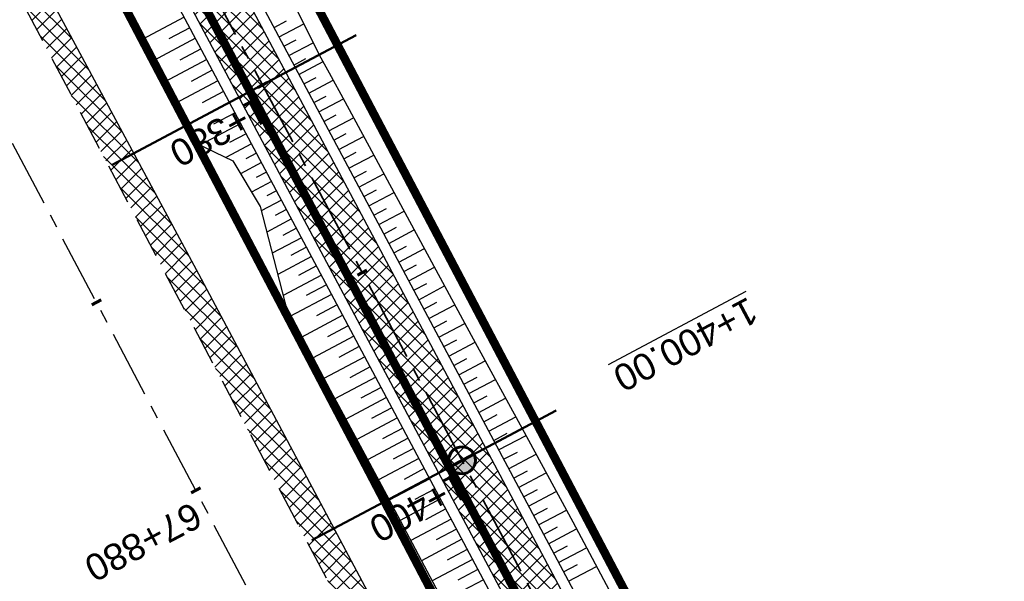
# Model space of a CAD drawing. Header units: metres. Extents: x 7529682 to 7533711, y 5721195 to 5727842.
# Tile 158 of 232: x 7530351 to 7530397, y 5726555 to 5726582. Entities that reach past the tile are written whole.
import ezdxf

# ---------------------------------------------------------------- set-up
doc = ezdxf.new("R2010")
doc.units = ezdxf.units.M
for name, pattern in [('817-dzialki-09-05-04$0$HIDDEN', [0.375, 0.25, -0.125]), ('ACAD_ISO05W100', [33, 24, -3, 0, -3, 0, -3]), ('CENTER', [50.800000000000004, 31.75, -6.35, 6.35, -6.35]), ('CENTER2', [28.575000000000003, 19.05, -3.175, 3.175, -3.175]), ('HIDDEN', [9.524999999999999, 6.35, -3.175])]:
    doc.linetypes.add(name, pattern=pattern)
for name, color, linetype in [('C-DROGI-SYTUACJA', 7, 'Continuous'), ('C-DROGI-SYTUACJA-ETYKIETY', 7, 'Continuous'), ('D-hatch-pobocza', 131, 'Continuous'), ('D-pobocza', 60, 'Continuous'), ('D-rowy', 160, 'Continuous'), ('D-skarpa', 2, 'Continuous'), ('D-skarpa-kreskowanie', 2, 'Continuous')]:
    doc.layers.add(name, color=color, linetype=linetype)
for name, color, linetype, lineweight, true_color in [('D-hatch-ciag-pieszo-rowerowy', 7, 'Continuous', 13, 0xff9f80), ('D-LR-etap-III', 7, '817-dzialki-09-05-04$0$HIDDEN', 50, 0x00008f), ('D-przekroje-pop', 7, 'Continuous', 50, 0x000099)]:
    doc.layers.add(name, color=color, linetype=linetype, lineweight=lineweight, true_color=true_color)
for name, color, linetype, lineweight in [('D-krawędzie', 3, 'Continuous', 30), ('D-obrzeża', 2, 'Continuous', 30), ('D-oś', 10, 'CENTER', 30), ('D-pas-drogowy', 7, 'ACAD_ISO05W100', 50)]:
    doc.layers.add(name, color=color, linetype=linetype, lineweight=lineweight)
doc.layers.add('poprzeczki', color=7, linetype='Continuous', true_color=0x0000c7)
doc.styles.get("Standard").update_dxf_attribs({"font": 'arial.ttf'})
pattern_1 = [(45, (0, 0), (-0.3367596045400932, 0.3367596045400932), []), (135, (0, 0), (-0.3367596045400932, -0.3367596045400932), [])]

# ---------------------------------------------------------------- blocks, each defined once
blk = doc.blocks.new('AeccTickLine')
at = {"color": 0, "linetype": 'ByBlock', "lineweight": -2}
blk.add_line((0, 1), (-3.673819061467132e-16, -1), dxfattribs=at)
blk = doc.blocks.new('kilometraz')
at = {"linetype": 'ByBlock', "lineweight": -2}
blk.add_hatch(color=0, dxfattribs=at).paths.add_polyline_path([(0, -0.28125, 0.4142135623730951), (0.28125, 0, 0.4142135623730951), (0, 0.28125)])
at = {"color": 0, "linetype": 'ByBlock', "lineweight": -2}
blk.add_line((0, 0.28125), (0, -0.28125), dxfattribs=at)
blk.add_circle((0, 0), 0.28125, dxfattribs=at)

msp = doc.modelspace()

# ---------------------------------------------------------------- hatches: boundary and pattern name
at = {"layer": 'D-hatch-ciag-pieszo-rowerowy'}
h = msp.add_hatch(dxfattribs=at)
h.set_pattern_fill('ANSI37', color=256, scale=0.15, style=0)
h.set_pattern_definition(pattern_1)
h.paths.add_polyline_path([(7530324.387465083, 5726654.066463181), (7530322.19252067, 5726652.869150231), (7530338.815124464, 5726621.305808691), (7530355.736108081, 5726588.900602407), (7530368.841113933, 5726564.244410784), (7530371.745634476, 5726564.106445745), (7530357.947949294, 5726590.065867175), (7530341.029165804, 5726622.466860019)])
h = msp.add_hatch(dxfattribs=at)
h.set_pattern_fill('ANSI37', color=256, scale=0.15, style=0)
h.set_pattern_definition(pattern_1)
h.paths.add_polyline_path([(7530404.056743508, 5726502.584455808), (7530380.911493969, 5726546.861494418), (7530371.745634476, 5726564.106445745), (7530368.841113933, 5726564.244410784), (7530378.699914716, 5726545.695736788), (7530401.841956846, 5726501.424833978), (7530423.333197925, 5726460.444407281), (7530443.712049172, 5726421.564754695), (7530466.680633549, 5726377.574401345), (7530482.336740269, 5726347.963133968), (7530485.291037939, 5726347.724119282), (7530468.89375299, 5726378.737218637), (7530445.927238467, 5726422.723607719), (7530425.5474649, 5726461.605019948)])
at = {"layer": 'D-hatch-pobocza'}
h = msp.add_hatch(dxfattribs=at)
h.set_pattern_fill('ANSI37', color=256, scale=0.15, style=0)
h.set_pattern_definition(pattern_1)
h.paths.add_polyline_path([(7530484.05, 5726334.34), (7530471.92, 5726357.11), (7530458.95, 5726381.07), (7530447.57, 5726403.23), (7530435.55, 5726425.46), (7530424.34, 5726446.96), (7530408.219999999, 5726477.68), (7530396.719999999, 5726499.26), (7530381.74, 5726527.87), (7530371.44, 5726547.5), (7530359.58, 5726569.81), (7530349.42, 5726588.72), (7530332.29, 5726621.37), (7530323.719999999, 5726638.05), (7530306.54, 5726670.82), (7530298.559999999, 5726686.33), (7530287.259999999, 5726707.54), (7530284.291048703, 5726713.261271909), (7530282.669641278, 5726712.403913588), (7530284.501430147, 5726708.939695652), (7530291.375516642, 5726695.939652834), (7530296.045865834, 5726687.107244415), (7530304.46414878, 5726671.186868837), (7530316.603827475, 5726648.181421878), (7530333.058434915, 5726617.014067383), (7530350.00379698, 5726585.00616126), (7530367.257623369, 5726552.315762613), (7530385.762825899, 5726517.234589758), (7530404.054360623, 5726482.546167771), (7530421.086512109, 5726450.182125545), (7530442.441939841, 5726409.661369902), (7530463.421308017, 5726369.849931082), (7530489.269347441, 5726320.82820421), (7530506.411845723, 5726288.291398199), (7530524.314558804, 5726254.7836642), (7530540.549094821, 5726224.891183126), (7530548.272673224, 5726210.668598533), (7530551.69684983, 5726207.034942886), (7530543.21, 5726222.9), (7530538.34, 5726232.11), (7530533.7, 5726240.35), (7530511.95, 5726280.97), (7530499.24, 5726305.31)])

# ---------------------------------------------------------------- linework, layer by layer
at = {"layer": 'C-DROGI-SYTUACJA', "color": 10, "linetype": 'CENTER2', "lineweight": 35, "ltscale": 0.2}
msp.add_lwpolyline([(7530322.483990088, 5726654.998261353), (7530339.922145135, 5726621.886334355), (7530356.842028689, 5726589.483234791), (7530379.805704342, 5726546.278615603), (7530402.949350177, 5726502.004644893), (7530424.440206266, 5726461.024952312), (7530444.81964382, 5726422.144181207), (7530467.787193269, 5726378.155809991)], dxfattribs=at)
at = {"layer": 'D-krawędzie', "linetype": 'HIDDEN', "ltscale": 0.3}
msp.add_lwpolyline([(7530304.46414878, 5726671.186868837), (7530316.603827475, 5726648.181421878), (7530333.058434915, 5726617.014067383), (7530350.00379698, 5726585.00616126), (7530367.257623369, 5726552.315762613), (7530385.762825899, 5726517.234589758), (7530404.054360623, 5726482.546167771), (7530421.086512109, 5726450.182125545), (7530442.441939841, 5726409.661369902), (7530463.421308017, 5726369.849931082), (7530489.269347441, 5726320.82820421), (7530506.411845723, 5726288.291398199), (7530524.314558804, 5726254.7836642), (7530540.549094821, 5726224.891183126), (7530548.24, 5726210.73)], dxfattribs=at)
at = {"layer": 'D-LR-etap-III', "ltscale": 10, "flags": 128}
msp.add_lwpolyline([(7531750.474471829, 5723895.103125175, 0.4, 0.4, 0), (7531750.505, 5723895.13, 0.4, 0.4, 0), (7531682.71, 5724022.92, 0.4, 0.4, 0), (7531619.177023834, 5724147.203692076, 0.4, 0.4, 0), (7531592.308960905, 5724198.48863389, 0.4, 0.4, 0), (7531553.263875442, 5724272.918564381, 0.4, 0.4, 0), (7531504.019999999, 5724366.79, 0.4, 0.4, 0), (7531482.09, 5724407.62, 0.4, 0.4, 0), (7531412.350402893, 5724541.182759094, 0.4, 0.4, 0), (7531388.463669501, 5724586.929768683, 0.4, 0.4, 0), (7531345.12, 5724669.94, 0.4, 0.4, 0), (7531127.66, 5725081.67, 0.4, 0.4, 0), (7531059.253139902, 5725211.040795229, 0.4, 0.4, 0), (7531008.007244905, 5725307.953830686, 0.4, 0.4, 0), (7530964.181635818, 5725390.835555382, 0.4, 0.4, 0), (7530914.557354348, 5725484.683561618, 0.4, 0.4, 0), (7530865.243241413, 5725577.493975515, 0.4, 0.4, 0), (7530840.085257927, 5725624.058651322, 0.4, 0.4, 0), (7530802.559525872, 5725694.924584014, 0.4, 0.4, 0), (7530755.54, 5725787.51, 0.4, 0.4, 0), (7530708.717810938, 5725876.303221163, 0.4, 0.4, 0), (7530695.12, 5725902.09, 0.4, 0.4, 0), (7530642.91397006, 5726001.07839487, 0.4, 0.4, 0), (7530634.934723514, 5726016.146615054, 0.4, 0.4, 0), (7530610.820000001, 5726061.929999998, 0.4, 0.4, 0), (7530610.820000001, 5726061.929999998, 0.4, 0.4, 0), (7530607.21, 5726063.51, 0.4, 0.4, 0), (7530597.42, 5726080.68, 0.4, 0.4, 0), (7530591.16, 5726088.44, 0.4, 0.4, 0), (7530581.28, 5726107.21, 0.4, 0.4, 0), (7530571.29, 5726130.56, 0.4, 0.4, 0), (7530549.554994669, 5726171.527317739, 0.4, 0.4, 0), (7530531.014309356, 5726206.473807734, 0.4, 0.4, 0), (7530516.461208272, 5726236.016618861, 0.4, 0.4, 0), (7530500.798929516, 5726266.141265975, 0.4, 0.4, 0), (7530491.349999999, 5726283.94, 0.4, 0.4, 0), (7530482.4, 5726303.41, 0.4, 0.4, 0), (7530482.4, 5726303.41, 0.4, 0.4, 0), (7530450.41, 5726357.28, 0.4, 0.4, 0), (7530397.759396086, 5726458.499907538, 0.4, 0.4, 0), (7530334.707815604, 5726583.664702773, 0.4, 0.4, 0), (7530303.939274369, 5726645.167943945, 0.4, 0.4, 0), (7530300.509779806, 5726651.777515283, 0.4, 0.4, 0), (7530289.213532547, 5726671.966724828, 0.4, 0.4, 0), (7530281.54, 5726685.57, 0.4, 0.4, 0), (7530261.37085633, 5726724.163374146, 0.4, 0.4, 0), (7530254.03, 5726738.21, 0.4, 0.4, 0), (7530197.219999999, 5726845.06, 0.4, 0.4, 0), (7530194.71, 5726849.15, 0.4, 0.4, 0), (7530195.92, 5726850.75, 0.4, 0.4, 0), (7530170.546669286, 5726892.961489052, 0.4, 0.4, 0), (7530143.174718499, 5726945.065838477, 0.4, 0.4, 0), (7530105.059999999, 5727018.32, 0.4, 0.4, 0), (7530100.059999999, 5727027.16, 0.4, 0.4, 0), (7530062.318670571, 5727099.625398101, 0.4, 0.4, 0), (7530015.378537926, 5727189.420463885, 0.4, 0.4, 0), (7529983.207960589, 5727250.206596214, 0.4, 0.4, 0), (7529953.284293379, 5727306.74720398, 0.4, 0.4, 0), (7529900.67053443, 5727406.15903814, 0.4, 0.4, 0), (7529890.630239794, 5727425.131178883, 0.4, 0.4, 0), (7529875.155383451, 5727454.426350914, 0.4, 0.4, 0), (7529857.560096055, 5727487.787346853, 0.4, 0.4, 0), (7529835.194401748, 5727530.19312405, 0.4, 0.4, 0), (7529811.740544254, 5727574.662079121, 0.4, 0.4, 0), (7529792.101859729, 5727611.922638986, 0.4, 0.4, 0), (7529768.066117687, 5727657.469613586, 0.4, 0.4, 0), (7529755.210566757, 5727682.131373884, 0.4, 0.4, 0), (7529753.309999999, 5727681.13, 0.4, 0.4, 0), (7529739.21, 5727707.77, 0.4, 0.4, 0), (7529735.394745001, 5727711.251990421, 0.4, 0.4, 0), (7529725.42, 5727730.2, 0.4, 0.4, 0), (7529723.55, 5727729.88, 0.4, 0.4, 0), (7529695.566668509, 5727782.932080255, 0.4, 0.4, 0), (7529717.67971874, 5727794.024357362, 0.4, 0.4, 0), (7529736.274870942, 5727758.647400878, 0.4, 0.4, 0), (7529736.274870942, 5727758.647400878, 0.4, 0.4, 0), (7529744.511003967, 5727750.406106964, 0.4, 0.4, 0), (7529744.511003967, 5727750.406106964, 0.4, 0.4, 0), (7529750.282568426, 5727738.549848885, 0.4, 0.4, 0), (7529777.108510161, 5727687.569424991, 0.4, 0.4, 0), (7529796.51537536, 5727651.329932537, 0.4, 0.4, 0), (7529814.937945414, 5727616.793170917, 0.4, 0.4, 0), (7529839.006722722, 5727572.303976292, 0.4, 0.4, 0), (7529860.617626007, 5727532.509108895, 0.4, 0.4, 0), (7529882.348967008, 5727491.504261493, 0.4, 0.4, 0), (7529904.865139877, 5727449.096370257, 0.4, 0.4, 0), (7529920.747384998, 5727418.884773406, 0.4, 0.4, 0), (7529946.676504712, 5727368.547487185, 0.4, 0.4, 0), (7529972.024701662, 5727320.573310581, 0.4, 0.4, 0), (7529987.740014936, 5727290.153392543, 0.4, 0.4, 0), (7529996.497385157, 5727273.661630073, 0.4, 0.4, 0), (7530017.541471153, 5727234.202689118, 0.4, 0.4, 0), (7530033.053657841, 5727204.864166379, 0.4, 0.4, 0), (7530051.622983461, 5727170.222745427, 0.4, 0.4, 0), (7530069.276612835, 5727137.015751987, 0.4, 0.4, 0), (7530089.385386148, 5727097.533639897, 0.4, 0.4, 0), (7530109.712512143, 5727060.746615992, 0.4, 0.4, 0), (7530136.769722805, 5727011.640131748, 0.4, 0.4, 0), (7530162.446686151, 5726962.743777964, 0.4, 0.4, 0), (7530187.674104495, 5726916.992101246, 0.4, 0.4, 0), (7530207.820739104, 5726879.335323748, 0.4, 0.4, 0), (7530230.625609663, 5726834.518686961, 0.4, 0.4, 0), (7530262.288093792, 5726776.61832811, 0.4, 0.4, 0), (7530277.509672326, 5726760.213143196, 0.4, 0.4, 0), (7530286.036865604, 5726744.106684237, 0.4, 0.4, 0), (7530288.097472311, 5726735.884066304, 0.4, 0.4, 0), (7530290.393870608, 5726725.046963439, 0.4, 0.4, 0), (7530296.17664807, 5726713.582980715, 0.4, 0.4, 0), (7530302.726195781, 5726701.18226779, 0.4, 0.4, 0), (7530325.685047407, 5726657.466383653, 0.4, 0.4, 0), (7530343.243978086, 5726623.648592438, 0.4, 0.4, 0), (7530360.229820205, 5726591.746871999, 0.4, 0.4, 0), (7530383.20855044, 5726548.059469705, 0.4, 0.4, 0), (7530406.017875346, 5726503.605514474, 0.4, 0.4, 0), (7530427.464919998, 5726462.620289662, 0.4, 0.4, 0), (7530447.9278544, 5726424.388014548, 0.4, 0.4, 0), (7530471.126878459, 5726379.920667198, 0.4, 0.4, 0), (7530490.501003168, 5726343.033350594, 0.4, 0.4, 0), (7530509.499458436, 5726306.733076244, 0.4, 0.4, 0), (7530529.890269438, 5726267.244072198, 0.4, 0.4, 0), (7530543.852446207, 5726238.990319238, 0.4, 0.4, 0), (7530554.808897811, 5726218.943990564, 0.4, 0.4, 0), (7530559.027108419, 5726212.223286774, 0.4, 0.4, 0), (7530563.060988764, 5726206.409670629, 0.4, 0.4, 0), (7530566.93354971, 5726200.463543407, 0.4, 0.4, 0), (7530569.771022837, 5726194.901501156, 0.4, 0.4, 0), (7530571.47319415, 5726191.282350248, 0.4, 0.4, 0), (7530572.839142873, 5726188.024533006, 0.4, 0.4, 0), (7530575.295071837, 5726182.034664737, 0.4, 0.4, 0), (7530579.736851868, 5726173.306070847, 0.4, 0.4, 0), (7530583.3, 5726167.41, 0.4, 0.4, 0), (7530593.4, 5726163.33, 0.4, 0.4, 0), (7530598.618375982, 5726155.264489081, 0.4, 0.4, 0), (7530608.258304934, 5726140.497132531, 0.4, 0.4, 0), (7530603.269999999, 5726136.83, 0.4, 0.4, 0), (7530606.53, 5726131.84, 0.4, 0.4, 0), (7530604.239057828, 5726124.21679044, 0.4, 0.4, 0), (7530605.847136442, 5726121.630127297, 0.4, 0.4, 0), (7530608.971611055, 5726116.164124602, 0.4, 0.4, 0), (7530618.114293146, 5726097.791111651, 0.4, 0.4, 0), (7530651.213125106, 5726034.959524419, 0.4, 0.4, 0), (7530670.243741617, 5725998.61095082, 0.4, 0.4, 0), (7530698.075474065, 5725945.952624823, 0.4, 0.4, 0), (7530716.505955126, 5725911.3051464, 0.4, 0.4, 0), (7530735.223454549, 5725875.667401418, 0.4, 0.4, 0), (7530752.504235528, 5725842.154920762, 0.4, 0.4, 0), (7530778.310652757, 5725793.501254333, 0.4, 0.4, 0), (7530797.499961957, 5725756.381811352, 0.4, 0.4, 0), (7530812.518974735, 5725728.28874362, 0.4, 0.4, 0), (7530820.039295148, 5725713.160404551, 0.4, 0.4, 0), (7530822.422446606, 5725710.193574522, 0.4, 0.4, 0), (7530833.154893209, 5725688.800634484, 0.4, 0.4, 0), (7530849.629354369, 5725656.158601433, 0.4, 0.4, 0), (7530867.98290276, 5725621.963939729, 0.4, 0.4, 0), (7530872.629809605, 5725612.88760475, 0.4, 0.4, 0), (7530880.354488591, 5725597.594500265, 0.4, 0.4, 0), (7530883.839446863, 5725593.389159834, 0.4, 0.4, 0), (7530891.782113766, 5725587.763349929, 0.4, 0.4, 0), (7530895.038670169, 5725584.280746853, 0.4, 0.4, 0), (7530897.033644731, 5725580.941110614, 0.4, 0.4, 0), (7530900.951646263, 5725579.945856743, 0.4, 0.4, 0), (7530904.80970798, 5725571.977328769, 0.4, 0.4, 0), (7530903.682362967, 5725568.566434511, 0.4, 0.4, 0), (7530908.900614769, 5725558.844845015, 0.4, 0.4, 0), (7530910.252030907, 5725545.671606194, 0.4, 0.4, 0), (7530912.872986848, 5725538.645543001, 0.4, 0.4, 0), (7530945.278171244, 5725478.464284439, 0.4, 0.4, 0), (7530959.692318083, 5725450.24628822, 0.4, 0.4, 0), (7531002.82670893, 5725368.192370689, 0.4, 0.4, 0), (7531044.703532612, 5725290.314293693, 0.4, 0.4, 0), (7531064.098839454, 5725253.212562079, 0.4, 0.4, 0), (7531083.010253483, 5725216.677517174, 0.4, 0.4, 0), (7531113.013137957, 5725158.465613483, 0.4, 0.4, 0), (7531137.364304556, 5725113.07076138, 0.4, 0.4, 0), (7531150.830830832, 5725086.711759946, 0.4, 0.4, 0), (7531159.745663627, 5725076.640848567, 0.4, 0.4, 0), (7531166.309999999, 5725074.58, 0.4, 0.4, 0), (7531172.29, 5725062.58, 0.4, 0.4, 0), (7531170.589828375, 5725055.605912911, 0.4, 0.4, 0), (7531173.732823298, 5725044.080706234, 0.4, 0.4, 0), (7531215.342008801, 5724964.859648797, 0.4, 0.4, 0), (7531238.054496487, 5724921.684649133, 0.4, 0.4, 0), (7531262.389821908, 5724875.282876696, 0.4, 0.4, 0), (7531295.587160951, 5724811.265731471, 0.4, 0.4, 0), (7531348.487908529, 5724712.362812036, 0.4, 0.4, 0), (7531363.740817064, 5724682.68394264, 0.4, 0.4, 0), (7531366.986905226, 5724675.865317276, 0.4, 0.4, 0), (7531382.541261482, 5724646.110625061, 0.4, 0.4, 0), (7531401.299165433, 5724610.874551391, 0.4, 0.4, 0), (7531428.964837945, 5724558.862274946, 0.4, 0.4, 0), (7531449.111202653, 5724520.397801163, 0.4, 0.4, 0), (7531477.292992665, 5724465.831467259, 0.4, 0.4, 0), (7531500.996290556, 5724421.112506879, 0.4, 0.4, 0), (7531512.121834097, 5724400.549045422, 0.4, 0.4, 0), (7531513.78163794, 5724396.757451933, 0.4, 0.4, 0), (7531526.32, 5724379.39, 0.4, 0.4, 0), (7531566.783642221, 5724302.73628205, 0.4, 0.4, 0), (7531578.579156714, 5724282.774819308, 0.4, 0.4, 0), (7531584.232619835, 5724273.111246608, 0.4, 0.4, 0), (7531590.109283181, 5724263.508189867, 0.4, 0.4, 0), (7531593.027899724, 5724258.771479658, 0.4, 0.4, 0), (7531595.711841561, 5724254.226824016, 0.4, 0.4, 0), (7531601.659976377, 5724243.898197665, 0.4, 0.4, 0), (7531606.097733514, 5724235.986407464, 0.4, 0.4, 0), (7531609.382207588, 5724230.799061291, 0.4, 0.4, 0), (7531611.580260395, 5724227.671180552, 0.4, 0.4, 0), (7531612.707802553, 5724225.86410867, 0.4, 0.4, 0), (7531618.665224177, 5724214.480919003, 0.4, 0.4, 0), (7531619.885522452, 5724212.333950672, 0.4, 0.4, 0), (7531620.931818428, 5724210.787064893, 0.4, 0.4, 0), (7531623.518605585, 5724207.111542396, 0.4, 0.4, 0), (7531626.143926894, 5724203.61306897, 0.4, 0.4, 0), (7531632.022984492, 5724196.485954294, 0.4, 0.4, 0), (7531653.949089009, 5724152.617641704, 0.4, 0.4, 0), (7531656.750690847, 5724143.103797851, 0.4, 0.4, 0), (7531659.61440691, 5724133.254504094, 0.4, 0.4, 0), (7531661.627147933, 5724128.646047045, 0.4, 0.4, 0.01093811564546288), (7531674.314987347, 5724101.43546424, 0.4, 0.4, 0), (7531685.137626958, 5724081.408252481, 0.4, 0.4, 0), (7531692.159945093, 5724066.277333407, 0.4, 0.4, 0), (7531699.662164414, 5724051.388120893, 0.4, 0.4, 0), (7531704.480624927, 5724040.808561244, 0.4, 0.4, 0), (7531704.480624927, 5724040.808561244, 0.4, 0.4, 0), (7531704.401251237, 5724037.368913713, 0.4, 0.4, 0), (7531720.383609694, 5724003.441317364, 0.4, 0.4, 0), (7531728.79890528, 5723986.206298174, 0.4, 0.4, 0), (7531733.237926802, 5723977.192631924, 0.4, 0.4, 0), (7531736.750027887, 5723969.505210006, 0.4, 0.4, 0), (7531737.336143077, 5723968.518916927, 0.4, 0.4, 0), (7531738.285051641, 5723967.699360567, 0.4, 0.4, 0), (7531742.180915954, 5723962.346428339, 0.4, 0.4, 0), (7531744.286141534, 5723958.615526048, 0.4, 0.4, 0), (7531755.393260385, 5723944.192617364, 0.4, 0.4, 0), (7531758.69, 5723936.76, 0.4, 0.4, 0), (7531780.08, 5723929.25, 0.4, 0.4, 0), (7531792.611989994, 5723906.337708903, 0.4, 0.4, 0), (7531792.611989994, 5723906.337708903, 0.4, 0.4, 0), (7531756.962094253, 5723883.055323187, 0.4, 0.4, 0), (7531750.46, 5723895.130000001, 0.4, 0.4, 0), (7531750.46, 5723895.130000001, 0, 0, 0)], format="xyseb", dxfattribs=at)
at = {"layer": 'D-obrzeża'}
for points in [[(7530323.589988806, 5726655.580727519), (7530341.029165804, 5726622.466860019), (7530357.947949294, 5726590.065867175), (7530380.911493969, 5726546.861494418), (7530404.056743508, 5726502.584455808), (7530425.5474649, 5726461.605019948), (7530445.927238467, 5726422.723607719), (7530468.89375299, 5726378.737218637)], [(7530321.377991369, 5726654.415795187), (7530338.815124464, 5726621.305808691), (7530355.736108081, 5726588.900602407), (7530378.699914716, 5726545.695736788), (7530401.841956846, 5726501.424833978), (7530423.333197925, 5726460.444407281), (7530443.712049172, 5726421.564754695), (7530466.680633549, 5726377.574401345)]]:
    msp.add_lwpolyline(points, dxfattribs=at)
at = {"layer": 'D-oś', "ltscale": 0.1}
msp.add_lwpolyline([(7530594.845000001, 5726110.895), (7530540.21, 5726214.45), (7530503.320056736, 5726286.650988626), (7530486.173361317, 5726319.195761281), (7530460.324927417, 5726368.21823651), (7530439.345630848, 5726408.029539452), (7530417.989237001, 5726448.552129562), (7530400.958415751, 5726480.913646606), (7530382.667120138, 5726515.601615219), (7530364.162298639, 5726550.68206594), (7530346.909504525, 5726583.37050876), (7530329.964237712, 5726615.378234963), (7530313.508365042, 5726646.547986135), (7530301.370075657, 5726669.550802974)], dxfattribs=at)
at = {"layer": 'D-pas-drogowy', "ltscale": 0.2, "flags": 128}
msp.add_lwpolyline([(7531633.018560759, 5724182.834272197, 0.4, 0.4, 0), (7531617.558899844, 5724211.608162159, 0.4, 0.4, 0), (7531566.783642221, 5724302.73628205, 0.4, 0.4, 0), (7531538.419082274, 5724356.469679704, 0.4, 0.4, 0), (7531526.32, 5724379.39, 0.4, 0.4, 0), (7531516.102085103, 5724393.607319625, 0.4, 0.4, 0.001485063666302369), (7531513.78037409, 5724396.837773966, 0.4, 0.4, 0), (7531501.87, 5724413.41, 0.4, 0.4, 0), (7531474.926107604, 5724464.507896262, 0.4, 0.4, 0), (7531446.200436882, 5724518.992313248, 0.4, 0.4, 0), (7531424.962185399, 5724559.262257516, 0.4, 0.4, 0), (7531398.444460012, 5724609.565801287, 0.4, 0.4, 0), (7531379.647455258, 5724645.216004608, 0.4, 0.4, 0), (7531365.23, 5724672.56, 0.4, 0.4, 0), (7531341.305752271, 5724717.915356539, 0.4, 0.4, 0), (7531312.899996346, 5724771.788898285, 0.4, 0.4, 0), (7531292.590923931, 5724810.306502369, 0.4, 0.4, 0), (7531259.391619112, 5724873.271351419, 0.4, 0.4, 0), (7531233.740401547, 5724921.922582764, 0.4, 0.4, 0), (7531203.072738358, 5724980.092044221, 0.4, 0.4, 0), (7531173.471398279, 5725036.225177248, 0.4, 0.4, 0), (7531168.269999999, 5725046.09, 0.4, 0.4, 0), (7531172.29, 5725062.58, 0.4, 0.4, 0), (7531166.309999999, 5725074.58, 0.4, 0.4, 0), (7531150.32, 5725079.6, 0.4, 0.4, 0), (7531141.5, 5725096.43, 0.4, 0.4, 0), (7531109.311735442, 5725157.814415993, 0.4, 0.4, 0), (7531086.641300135, 5725201.047918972, 0.4, 0.4, 0), (7531059.198258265, 5725253.383662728, 0.4, 0.4, 0), (7531028.206828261, 5725312.48946212, 0.4, 0.4, 0), (7530999.104694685, 5725367.990143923, 0.4, 0.4, 0), (7530956.247527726, 5725449.724815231, 0.4, 0.4, 0), (7530924.397774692, 5725510.463768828, 0.4, 0.4, 0), (7530897.509999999, 5725561.74, 0.4, 0.4, 0), (7530894.46, 5725566.14, 0.4, 0.4, 0), (7530892.16, 5725570.49, 0.4, 0.4, 0), (7530869.362688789, 5725613.307018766, 0.4, 0.4, 0), (7530861.693971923, 5725627.704613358, 0.4, 0.4, 0), (7530852.74, 5725644.52, 0.4, 0.4, 0), (7530831.509999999, 5725684.2, 0.4, 0.4, 0), (7530811.13, 5725722.52, 0.4, 0.4, 0), (7530792.3476413, 5725757.940652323, 0.4, 0.4, 0), (7530768.03, 5725803.8, 0.4, 0.4, 0), (7530748.768542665, 5725840.178507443, 0.4, 0.4, 0), (7530727.7, 5725879.97, 0.4, 0.4, 0), (7530712.0981582, 5725909.54523909, 0.4, 0.4, 0), (7530693.644105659, 5725944.645156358, 0.4, 0.4, 0), (7530665.702224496, 5725997.538976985, 0.4, 0.4, 0), (7530641.759999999, 5726042.88, 0.4, 0.4, 0), (7530616.5, 5726091.48, 0.4, 0.4, 0), (7530604.628439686, 5726114.319880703, 0.4, 0.4, -0.007762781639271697), (7530602.5, 5726118.43, 0.4, 0.4, 0), (7530603.992037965, 5726123.394821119, 0.4, 0.4, 0), (7530606.53, 5726131.84, 0.4, 0.4, 0), (7530603.269999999, 5726136.83, 0.4, 0.4, 0), (7530593.775620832, 5726151.368713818, 0.4, 0.4, 0), (7530590.202637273, 5726156.84001263, 0.4, 0.4, 0), (7530583.3, 5726167.41, 0.4, 0.4, 0), (7530580.578343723, 5726170.427567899, 0.4, 0.4, 0), (7530575.849999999, 5726175.67, 0.4, 0.4, 0), (7530569.009999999, 5726186.66, 0.4, 0.4, 0), (7530562.555322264, 5726199.189409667, 0.4, 0.4, 0), (7530555.67, 5726211.39, 0.4, 0.4, 0), (7530548.29, 5726224.23, 0.4, 0.4, 0), (7530540.58, 5726237.71, 0.4, 0.4, 0), (7530532.679999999, 5726252.65, 0.4, 0.4, 0), (7530524.059999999, 5726269.35, 0.4, 0.4, 0), (7530502.82, 5726309.91, 0.4, 0.4, 0), (7530488.83, 5726336.63, 0.4, 0.4, 0), (7530466.03, 5726380.16, 0.4, 0.4, 0), (7530438.469999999, 5726432.77, 0.4, 0.4, 0), (7530424.53, 5726459.09, 0.4, 0.4, 0), (7530401.63, 5726502.97, 0.4, 0.4, 0), (7530383.38, 5726538.06, 0.4, 0.4, 0), (7530353.969999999, 5726593.52, 0.4, 0.4, 0), (7530338.469999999, 5726622.74, 0.4, 0.4, 0), (7530322.009999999, 5726653.88, 0.4, 0.4, 0), (7530297.54, 5726700.33, 0.4, 0.4, 0), (7530287.38, 5726719.6, 0.4, 0.4, 0), (7530285.94993921, 5726722.315508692, 0.4, 0.4, 0), (7530280.259999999, 5726733.12, 0.4, 0.4, 0), (7530266.73, 5726758.74, 0.4, 0.4, 0), (7530260.42, 5726770.47, 0.4, 0.4, 0), (7530253.25, 5726783.82, 0.4, 0.4, 0), (7530244.95, 5726799.33, 0.4, 0.4, 0), (7530239.389999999, 5726808.49, 0.4, 0.4, 0), (7530238.29, 5726807.9, 0.4, 0.4, 0), (7530218.11, 5726850.67, 0.4, 0.4, 0), (7530175.906646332, 5726928.168028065, 0.4, 0.4, 0), (7530096.679999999, 5727076.15, 0.4, 0.4, 0), (7530094.679999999, 5727079.89, 0.4, 0.4, 0), (7530064.59693469, 5727135.522637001, 0.4, 0.4, 0), (7530046.730970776, 5727168.8921561, 0.4, 0.4, 0), (7530025.803045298, 5727208.461374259, 0.4, 0.4, 0), (7530012.846501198, 5727232.979315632, 0.4, 0.4, 0), (7529994.15, 5727268.45, 0.4, 0.4, 0), (7529981.670868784, 5727291.93018666, 0.4, 0.4, 0), (7529949.889999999, 5727351.73, 0.4, 0.4, 0), (7529924.75, 5727399.03, 0.4, 0.4, 0), (7529915.515824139, 5727417.099754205, 0.4, 0.4, 0), (7529885.83, 5727475.19, 0.4, 0.4, 0), (7529862.559999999, 5727519.97, 0.4, 0.4, 0), (7529852.984923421, 5727538.191086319, 0.4, 0.4, 0), (7529836.513084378, 5727569.51130111, 0.4, 0.4, 0), (7529815.36890814, 5727609.140983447, 0.4, 0.4, 0), (7529792.795203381, 5727651.247499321, 0.4, 0.4, 0), (7529774.199114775, 5727685.858348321, 0.4, 0.4, 0), (7529746.966026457, 5727736.059440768, 0.4, 0.4, 0), (7529733.92, 5727757.62, 0.4, 0.4, 0), (7529708.607472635, 5727806.388536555, 0.4, 0.4, 0), (7529688.491967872, 5727796.344621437, 0.4, 0.4, 0), (7529723.55, 5727729.88, 0.4, 0.4, 0), (7529725.42, 5727730.2, 0.4, 0.4, 0), (7529735.38, 5727711.28, 0.4, 0.4, 0), (7529739.21, 5727707.77, 0.4, 0.4, 0), (7529753.309999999, 5727681.13, 0.4, 0.4, 0), (7529755.178396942, 5727682.114424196, 0.4, 0.4, 0), (7529792.101859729, 5727611.922638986, 0.4, 0.4, 0), (7529811.740544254, 5727574.662079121, 0.4, 0.4, 0), (7529835.194401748, 5727530.19312405, 0.4, 0.4, 0), (7529857.560096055, 5727487.787346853, 0.4, 0.4, 0), (7529875.155383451, 5727454.426350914, 0.4, 0.4, 0), (7529890.630239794, 5727425.131178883, 0.4, 0.4, 0), (7529900.67053443, 5727406.15903814, 0.4, 0.4, 0), (7529953.284293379, 5727306.74720398, 0.4, 0.4, 0), (7529983.207960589, 5727250.206596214, 0.4, 0.4, 0), (7530015.378537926, 5727189.420463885, 0.4, 0.4, 0), (7530062.318670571, 5727099.625398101, 0.4, 0.4, 0), (7530100.059999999, 5727027.16, 0.4, 0.4, 0), (7530105.059999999, 5727018.32, 0.4, 0.4, 0), (7530143.174718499, 5726945.065838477, 0.4, 0.4, 0), (7530170.546669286, 5726892.961489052, 0.4, 0.4, 0), (7530195.92, 5726850.75, 0.4, 0.4, 0), (7530194.71, 5726849.15, 0.4, 0.4, 0), (7530197.219999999, 5726845.06, 0.4, 0.4, 0), (7530254.03, 5726738.21, 0.4, 0.4, 0), (7530261.37085633, 5726724.163374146, 0.4, 0.4, 0), (7530281.54, 5726685.57, 0.4, 0.4, 0), (7530289.213532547, 5726671.966724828, 0.4, 0.4, 0), (7530300.509779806, 5726651.777515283, 0.4, 0.4, 0), (7530303.939274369, 5726645.167943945, 0.4, 0.4, 0), (7530334.707815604, 5726583.664702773, 0.4, 0.4, 0), (7530397.759396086, 5726458.499907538, 0.4, 0.4, 0), (7530450.41, 5726357.28, 0.4, 0.4, 0), (7530482.4, 5726303.41, 0.4, 0.4, 0), (7530483.687990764, 5726301.003383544, 0.4, 0.4, 0), (7530491.349999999, 5726283.94, 0.4, 0.4, 0), (7530512.67, 5726243.78, 0.4, 0.4, 0), (7530529.429999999, 5726209.46, 0.4, 0.4, 0), (7530571.29, 5726130.56, 0.4, 0.4, 0), (7530581.28, 5726107.21, 0.4, 0.4, 0), (7530591.16, 5726088.44, 0.4, 0.4, 0), (7530597.42, 5726080.68, 0.4, 0.4, 0), (7530607.21, 5726063.51, 0.4, 0.4, 0), (7530610.820000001, 5726061.929999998, 0.4, 0.4, 0), (7530634.934723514, 5726016.146615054, 0.4, 0.4, 0), (7530642.91397006, 5726001.07839487, 0.4, 0.4, 0), (7530695.12, 5725902.09, 0.4, 0.4, 0), (7530708.717810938, 5725876.303221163, 0.4, 0.4, 0), (7530755.54, 5725787.51, 0.4, 0.4, 0), (7530802.559525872, 5725694.924584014, 0.4, 0.4, 0), (7530840.085257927, 5725624.058651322, 0.4, 0.4, 0), (7530865.243241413, 5725577.493975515, 0.4, 0.4, 0), (7530914.557354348, 5725484.683561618, 0.4, 0.4, 0), (7530964.181635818, 5725390.835555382, 0.4, 0.4, 0), (7531008.007244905, 5725307.953830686, 0.4, 0.4, 0), (7531059.253139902, 5725211.040795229, 0.4, 0.4, 0), (7531127.66, 5725081.67, 0.4, 0.4, 0), (7531345.12, 5724669.94, 0.4, 0.4, 0), (7531388.463669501, 5724586.929768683, 0.4, 0.4, 0), (7531412.350402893, 5724541.182759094, 0.4, 0.4, 0), (7531482.09, 5724407.62, 0.4, 0.4, 0), (7531504.019999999, 5724366.79, 0.4, 0.4, 0), (7531519.374444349, 5724337.520497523, 0.4, 0.4, 0), (7531563.748815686, 5724252.931583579, 0.4, 0.4, 0), (7531602.175111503, 5724179.681224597, 0.4, 0.4, 0), (7531619.177023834, 5724147.203692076, 0.4, 0.4, 0), (7531625.038493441, 5724135.63500206, 0.4, 0.4, 0), (7531656.796442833, 5724073.31633882, 0.4, 0.4, 0), (7531675.12, 5724037.36, 0.4, 0.4, 0), (7531682.71, 5724022.92, 0.4, 0.4, 0), (7531705.565196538, 5723979.810545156, 0.4, 0.4, 0), (7531736.605941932, 5723921.261514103, 0.4, 0.4, 0), (7531750.46, 5723895.130000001, 0.4, 0.4, 0), (7531740.769999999, 5723886.56, 0.4, 0.4, 0), (7531732.86, 5723885, 0.4, 0.4, 0), (7531722.179999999, 5723887.77, 0.4, 0.4, 0), (7531729.87, 5723862.17, 0.4, 0.4, 0), (7531742.92, 5723861.93, 0.4, 0.4, 0), (7531763.71, 5723859.52, 0.4, 0.4, 0), (7531768.42, 5723854.12, 0.4, 0.4, 0), (7531787.42, 5723817.97, 0.4, 0.4, 0), (7531795.57, 5723809.82, 0.4, 0.4, 0), (7531816.346897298, 5723819.850397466, 0.4, 0.4, 0), (7531816.346897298, 5723819.850397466, 0.4, 0.4, 0), (7531805.059999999, 5723843.23, 0.4, 0.4, 0), (7531803.61, 5723886.23, 0.4, 0.4, 0), (7531803.61, 5723886.23, 0.4, 0.4, 0), (7531780.08, 5723929.25, 0.4, 0.4, 0), (7531758.69, 5723936.76, 0.4, 0.4, 0), (7531749.3590272, 5723946.412126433, 0.4, 0.4, 0), (7531742.71, 5723953.29, 0.4, 0.4, 0), (7531735.177368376, 5723967.877529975, 0.4, 0.4, 0), (7531722.37, 5723992.68, 0.4, 0.4, 0), (7531705.041669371, 5724030.885563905, 0.4, 0.4, 0), (7531699.469999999, 5724043.17, 0.4, 0.4, 0), (7531692.69, 5724058.11, 0.4, 0.4, 0), (7531679.672010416, 5724084.016803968, 0.4, 0.4, 0), (7531674.55, 5724094.21, 0.4, 0.4, 0), (7531666.633166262, 5724114.002855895, 0.4, 0.4, 0), (7531649, 5724153.82, 0.4, 0.4, 0), (7531641.49, 5724149.34, 0.4, 0.4, 0), (7531626.04, 5724179.34, 0.4, 0.4, 0), (7531633.03, 5724182.84, 0, 0, 0)], format="xyseb", dxfattribs=at)
at = {"layer": 'D-pobocza'}
msp.add_lwpolyline([(7530548.272673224, 5726210.668598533), (7530551.69684983, 5726207.034942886), (7530543.21, 5726222.9), (7530538.34, 5726232.11), (7530533.7, 5726240.35), (7530511.95, 5726280.97), (7530499.24, 5726305.31), (7530484.05, 5726334.34), (7530471.92, 5726357.11), (7530458.95, 5726381.07), (7530447.57, 5726403.23), (7530435.55, 5726425.46), (7530424.34, 5726446.96), (7530408.219999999, 5726477.68), (7530396.719999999, 5726499.26), (7530381.74, 5726527.87), (7530371.44, 5726547.5), (7530359.58, 5726569.81), (7530349.42, 5726588.72), (7530332.29, 5726621.37), (7530323.719999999, 5726638.05), (7530306.54, 5726670.82)], dxfattribs=at)
for points in [[(7530324.032388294, 5726655.813713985), (7530341.471974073, 5726622.699070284), (7530358.390317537, 5726590.298920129), (7530381.35380982, 5726547.094645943), (7530404.499700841, 5726502.816380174), (7530425.990268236, 5726461.837237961), (7530446.370276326, 5726422.955378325), (7530469.336376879, 5726378.969782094), (7530488.807806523, 5726342.142381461), (7530507.967036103, 5726305.936330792), (7530528.542599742, 5726266.548688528), (7530543.469982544, 5726237.456247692), (7530554.277020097, 5726217.508614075, 0.02043787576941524), (7530555.92928817, 5726214.735721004), (7530563.576532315, 5726203.018684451, -0.0241663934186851), (7530565.554246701, 5726199.642645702), (7530568.768209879, 5726193.493185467, -0.02149457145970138), (7530570.611299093, 5726189.564096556), (7530573.477839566, 5726182.700646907, 0.0225352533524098), (7530575.380208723, 5726178.66703158), (7530582.908951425, 5726164.406707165)], [(7530320.935591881, 5726654.182808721), (7530338.372316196, 5726621.073598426), (7530355.293739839, 5726588.667549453), (7530378.257598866, 5726545.462585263), (7530401.398999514, 5726501.192909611), (7530422.890394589, 5726460.212189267), (7530443.269011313, 5726421.332984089), (7530466.238009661, 5726377.341837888), (7530485.714077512, 5726340.505665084), (7530504.869120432, 5726304.307525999), (7530525.434443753, 5726264.9394867), (7530540.373896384, 5726235.823522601), (7530551.248330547, 5726215.751488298, 0.02043787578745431), (7530552.942428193, 5726212.908395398), (7530560.579467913, 5726201.206993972, -0.02416639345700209), (7530562.508349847, 5726197.914314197), (7530565.616507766, 5726191.967297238, -0.02149457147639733), (7530567.423100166, 5726188.116012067), (7530570.291648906, 5726181.247753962, 0.02253525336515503), (7530572.232449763, 5726177.132651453), (7530572.778585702, 5726176.098205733)]]:
    msp.add_lwpolyline(points, format="xyb", dxfattribs=at)
at = {"layer": 'D-przekroje-pop', "extrusion": (-0.4693340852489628, 0.8830206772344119, 0)}
for points, elevation in [([(-9337149.435175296, 0), (-9337144.435175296, 0), (-9337136.435175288, 0)], 1522431.581519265), ([(-9337149.435175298, 0), (-9337144.435175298, 0), (-9337136.435175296, 0)], 1522411.581519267)]:
    msp.add_lwpolyline(points, dxfattribs=dict(at, elevation=elevation))
at = {"layer": 'D-rowy', "linetype": 'HIDDEN', "ltscale": 0.1, "const_width": 0.4, "flags": 128}
msp.add_lwpolyline([(7530551.499172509, 5726212.266704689), (7530543.596747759, 5726226.236200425), (7530531.122140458, 5726249.920489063), (7530513.079232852, 5726284.071746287), (7530493.258053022, 5726321.227384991), (7530474.306713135, 5726357.906968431), (7530450.222123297, 5726402.719503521), (7530429.96750982, 5726441.4535147), (7530407.859108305, 5726483.738318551), (7530388.274906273, 5726520.930796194), (7530367.427952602, 5726560.808648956), (7530342.591333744, 5726608.109324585), (7530323.481608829, 5726644.276261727), (7530301.726796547, 5726686.325455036), (7530278.863028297, 5726729.804599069), (7530276.237700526, 5726736.773394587), (7530276.237700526, 5726736.773394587)], dxfattribs=at)
at = {"layer": 'D-skarpa', "linetype": 'Continuous'}
for points in [[(7530325.873181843, 5726655.449599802), (7530333.052584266, 5726641.400438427), (7530334.654220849, 5726638.29905926), (7530339.620099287, 5726628.783307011), (7530341.987757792, 5726624.379215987), (7530342.585747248, 5726623.289100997), (7530344.385657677, 5726619.978887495), (7530346.774577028, 5726615.585694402), (7530349.115352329, 5726611.167361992), (7530359.769905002, 5726591.012080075), (7530360.77393309, 5726589.079188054), (7530364.129817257, 5726582.371895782), (7530365.240121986, 5726580.128247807), (7530365.704347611, 5726579.282849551), (7530366.439469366, 5726577.931926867), (7530370.007842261, 5726571.337574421), (7530372.386884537, 5726566.939676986), (7530374.784915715, 5726562.551872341), (7530377.156596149, 5726558.150062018), (7530379.51173368, 5726553.739458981), (7530381.74112056, 5726549.262018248, -0.003568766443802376), (7530386.297491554, 5726540.335906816), (7530388.569675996, 5726535.881733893), (7530390.876906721, 5726531.445880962)], [(7530354.400769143, 5726585.69178938), (7530357.850451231, 5726579.034351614), (7530359.006156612, 5726576.814834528), (7530359.45574454, 5726575.961656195), (7530361.179520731, 5726575.136212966), (7530362.460738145, 5726572.988596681), (7530363.748842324, 5726568.010855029), (7530366.149120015, 5726563.624244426), (7530368.511605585, 5726559.217546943), (7530373.200652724, 5726550.38505802), (7530375.538756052, 5726545.965401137, -0.003994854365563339), (7530380.14290071, 5726537.118674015), (7530382.500122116, 5726532.708953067)]]:
    msp.add_lwpolyline(points, format="xyb", dxfattribs=at)
at = {"layer": 'D-skarpa-kreskowanie', "linetype": 'Continuous'}
for p, q in [((7530358.894848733, 5726581.892304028, 107.8762610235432), (7530356.914860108, 5726580.839920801, 106.381326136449)), ((7530363.115542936, 5726581.408724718, 108.0220189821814), (7530363.705758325, 5726581.722429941, 107.5763934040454)), ((7530359.15794454, 5726581.397306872, 107.8801476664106), (7530358.165361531, 5726580.869739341, 107.1307256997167)), ((7530363.350209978, 5726580.967214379, 108.0242345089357), (7530364.517831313, 5726581.587816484, 107.1426547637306)), ((7530359.421040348, 5726580.902309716, 107.8840343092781), (7530357.430696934, 5726579.844422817, 106.3812813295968)), ((7530363.584877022, 5726580.52570404, 108.02645003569), (7530364.162282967, 5726580.83260092, 107.5904958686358)), ((7530363.819544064, 5726580.084193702, 108.0286655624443), (7530364.961546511, 5726580.691179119, 107.1664286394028)), ((7530359.685512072, 5726580.404723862, 107.8879412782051), (7530358.68773813, 5726579.874397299, 107.1346000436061)), ((7530359.949983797, 5726579.907138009, 107.8913110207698), (7530357.949609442, 5726578.843919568, 106.3809844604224)), ((7530364.054211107, 5726579.642683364, 108.0308810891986), (7530364.618807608, 5726579.9427719, 107.6045983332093)), ((7530364.288878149, 5726579.201173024, 108.0318064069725), (7530365.419276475, 5726579.801990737, 107.1783308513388)), ((7530360.215788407, 5726579.40704442, 107.8938205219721), (7530359.213484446, 5726578.874310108, 107.1370590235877)), ((7530360.481593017, 5726578.906950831, 107.8963300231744), (7530358.472751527, 5726577.839232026, 106.3796105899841)), ((7530364.523545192, 5726578.759662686, 108.0322885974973), (7530365.091753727, 5726579.061671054, 107.6032786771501)), ((7530364.758212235, 5726578.318152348, 108.0317503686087), (7530365.899273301, 5726578.924637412, 107.1702242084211)), ((7530360.748522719, 5726578.404740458, 107.8988501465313), (7530359.741976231, 5726577.869751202, 107.1388854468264)), ((7530364.992879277, 5726577.876642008, 108.0309814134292), (7530365.565576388, 5726578.181036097, 107.5985825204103)), ((7530365.227546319, 5726577.43513167, 108.0302124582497), (7530366.377273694, 5726578.046222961, 107.1621430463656)), ((7530361.01545242, 5726577.902530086, 107.9013702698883), (7530358.998107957, 5726576.830291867, 106.3782309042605)), ((7530361.283511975, 5726577.39819397, 107.9019814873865), (7530360.273905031, 5726576.861578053, 107.1397060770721)), ((7530365.462213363, 5726576.993621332, 108.028874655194), (7530366.038860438, 5726577.300114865, 107.593493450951)), ((7530365.696880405, 5726576.552110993, 108.0273367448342), (7530366.853471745, 5726577.166850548, 107.1540848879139)), ((7530361.55157153, 5726576.893857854, 107.9021307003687), (7530359.6356304, 5726575.875516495, 106.4555530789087)), ((7530361.80615687, 5726576.414872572, 107.9012964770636), (7530361.024891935, 5726575.999622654, 107.3114242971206)), ((7530365.931547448, 5726576.110600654, 108.0257988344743), (7530366.511491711, 5726576.418846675, 107.587928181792)), ((7530366.16621449, 5726575.669090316, 108.0242609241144), (7530367.329400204, 5726576.287334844, 107.1460301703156)), ((7530362.06074221, 5726575.935887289, 107.9004622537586), (7530360.851623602, 5726575.293228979, 106.987551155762)), ((7530362.295409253, 5726575.494376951, 107.8993742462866), (7530361.790673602, 5726575.22610504, 107.518287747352)), ((7530366.400881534, 5726575.227579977, 108.0227230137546), (7530366.984122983, 5726575.537578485, 107.5823629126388)), ((7530366.635548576, 5726574.786069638, 108.0211851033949), (7530367.805328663, 5726575.407819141, 107.1379754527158)), ((7530362.530076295, 5726575.052866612, 107.8978363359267), (7530361.542416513, 5726574.527915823, 107.1521315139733)), ((7530362.764743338, 5726574.611356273, 107.8962984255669), (7530362.281819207, 5726574.354677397, 107.5316801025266)), ((7530366.870215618, 5726574.3445593, 108.0196471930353), (7530367.456754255, 5726574.656310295, 107.5767976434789)), ((7530367.104882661, 5726573.903048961, 108.0181092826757), (7530368.281257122, 5726574.528303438, 107.1299207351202)), ((7530362.999410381, 5726574.169845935, 107.894760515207), (7530362.055373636, 5726573.668081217, 107.1819920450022)), ((7530367.339549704, 5726573.461538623, 108.0165713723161), (7530367.929385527, 5726573.775042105, 107.5712323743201)), ((7530363.468744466, 5726573.286825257, 107.8916846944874), (7530362.514774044, 5726572.779780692, 107.1714160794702)), ((7530363.234077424, 5726573.728335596, 107.8932226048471), (7530362.772964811, 5726573.483249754, 107.5450724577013)), ((7530367.574216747, 5726573.020028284, 108.0150334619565), (7530368.757185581, 5726573.648787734, 107.121866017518)), ((7530363.703411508, 5726572.845314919, 107.8901467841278), (7530363.173497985, 5726572.563660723, 107.4900504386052)), ((7530367.808883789, 5726572.578517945, 108.0134955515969), (7530368.4020168, 5726572.893773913, 107.5656671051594)), ((7530363.938078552, 5726572.403804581, 107.8886088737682), (7530362.77239488, 5726571.784232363, 107.0084921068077)), ((7530368.043550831, 5726572.137007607, 108.0119576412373), (7530369.23311404, 5726572.769272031, 107.1138112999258)), ((7530364.172745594, 5726571.962294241, 107.8870709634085), (7530363.536975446, 5726571.624376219, 107.4070505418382)), ((7530368.278217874, 5726571.695497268, 108.0104197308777), (7530368.874648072, 5726572.012505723, 107.5601018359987)), ((7530364.407412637, 5726571.520783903, 107.8855330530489), (7530363.030015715, 5726570.788684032, 106.8455681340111)), ((7530368.512884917, 5726571.25398693, 108.0088818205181), (7530369.709042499, 5726571.889756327, 107.1057565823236)), ((7530364.642079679, 5726571.079273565, 107.8839951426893), (7530363.900452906, 5726570.685091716, 107.3240506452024)), ((7530368.74755196, 5726570.812476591, 108.0073439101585), (7530369.347279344, 5726571.131237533, 107.5545365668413)), ((7530368.982219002, 5726570.370966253, 108.0058059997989), (7530370.184926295, 5726571.010216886, 107.0977355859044)), ((7530364.876746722, 5726570.637763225, 107.8824572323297), (7530363.287636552, 5726569.793135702, 106.6826441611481)), ((7530365.111413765, 5726570.196252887, 107.8809193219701), (7530364.263930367, 5726569.745807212, 107.2410507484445)), ((7530369.216886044, 5726569.929455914, 108.0042680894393), (7530369.819858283, 5726570.249941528, 107.5490108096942)), ((7530369.451553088, 5726569.487945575, 108.0027301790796), (7530370.660734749, 5726570.130637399, 107.0897714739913)), ((7530365.346080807, 5726569.754742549, 107.8793814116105), (7530363.545257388, 5726568.797587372, 106.5197201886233)), ((7530365.585369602, 5726569.304536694, 107.8778132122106), (7530364.63098716, 5726568.797273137, 107.1572335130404)), ((7530369.68622013, 5726569.046435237, 108.00119226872), (7530370.292429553, 5726569.368641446, 107.5434908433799)), ((7530369.920887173, 5726568.604924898, 107.9996543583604), (7530371.136543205, 5726569.251057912, 107.0818073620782)), ((7530365.824658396, 5726568.854330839, 107.8762450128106), (7530363.858988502, 5726567.809558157, 106.392121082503)), ((7530366.085851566, 5726568.362913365, 107.8745332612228), (7530365.105999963, 5726567.8421127, 107.134723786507)), ((7530370.155554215, 5726568.163414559, 107.9981164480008), (7530370.765000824, 5726568.487341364, 107.5379708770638)), ((7530370.390221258, 5726567.721904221, 107.9965785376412), (7530371.612351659, 5726568.371478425, 107.0738432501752)), ((7530366.347044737, 5726567.871495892, 107.8728215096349), (7530364.39330822, 5726566.833065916, 106.3977075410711)), ((7530366.606652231, 5726567.383061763, 107.8711201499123), (7530365.632749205, 5726566.865422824, 107.1358019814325)), ((7530370.624888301, 5726567.280393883, 107.9950406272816), (7530371.237572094, 5726567.606041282, 107.5324509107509)), ((7530370.859555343, 5726566.838883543, 107.993502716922), (7530372.088160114, 5726567.491898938, 107.065879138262)), ((7530366.866259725, 5726566.894627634, 107.8694187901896), (7530364.924384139, 5726565.862501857, 106.4032600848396)), ((7530367.124291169, 5726566.409158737, 107.8677277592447), (7530366.156300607, 5726565.894662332, 107.1368736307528)), ((7530371.094222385, 5726566.397373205, 107.9919648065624), (7530371.710143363, 5726566.7247412, 107.5269309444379)), ((7530371.328889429, 5726565.955862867, 107.9904268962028), (7530372.565382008, 5726566.613070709, 107.0568478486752)), ((7530367.382322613, 5726565.923689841, 107.8660367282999), (7530365.452235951, 5726564.897829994, 106.4087789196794)), ((7530367.638787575, 5726565.441168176, 107.8643559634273), (7530366.676673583, 5726564.929795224, 107.1379387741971)), ((7530371.563556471, 5726565.514352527, 107.9888889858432), (7530372.184370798, 5726565.844321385, 107.5201605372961)), ((7530371.798223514, 5726565.072842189, 107.9873510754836), (7530373.044988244, 5726565.735509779, 107.0460163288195)), ((7530367.895252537, 5726564.95864651, 107.8626751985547), (7530365.976883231, 5726563.939014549, 106.4142642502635)), ((7530372.032890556, 5726564.631331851, 107.985813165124), (7530372.658840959, 5726564.964030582, 107.5132068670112)), ((7530372.267557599, 5726564.189821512, 107.9842752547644), (7530373.52459448, 5726564.85794885, 107.0351848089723)), ((7530368.150160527, 5726564.479054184, 107.8610046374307), (7530367.193190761, 5726563.970415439, 107.1384714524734)), ((7530372.502224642, 5726563.748311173, 107.9827373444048), (7530373.13331112, 5726564.083739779, 107.5062531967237)), ((7530368.405068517, 5726563.999461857, 107.8593340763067), (7530366.492846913, 5726562.98309746, 106.4155647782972)), ((7530372.736891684, 5726563.306800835, 107.9811994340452), (7530374.004200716, 5726563.980387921, 107.0243532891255)), ((7530368.659159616, 5726563.521406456, 107.8576688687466), (7530367.703905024, 5726563.013679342, 107.1364306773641)), ((7530372.971558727, 5726562.865290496, 107.9796615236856), (7530373.60778128, 5726563.203448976, 107.4992995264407)), ((7530373.20622577, 5726562.423780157, 107.978123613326), (7530374.483806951, 5726563.102826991, 107.0135217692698)), ((7530368.913250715, 5726563.043351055, 107.8560036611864), (7530367.004453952, 5726562.028806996, 106.4148201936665)), ((7530369.16688673, 5726562.566151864, 107.8543414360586), (7530368.213343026, 5726562.059334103, 107.1343950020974)), ((7530373.440892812, 5726561.982269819, 107.9765857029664), (7530374.082251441, 5726562.323158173, 107.4923458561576)), ((7530373.675559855, 5726561.540759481, 107.9750477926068), (7530374.961451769, 5726562.224223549, 107.0041711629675)), ((7530369.420522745, 5726562.088952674, 107.8526792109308), (7530367.515144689, 5726561.076225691, 106.4140769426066)), ((7530369.673704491, 5726561.61260816, 107.8510199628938), (7530368.721868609, 5726561.106698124, 107.132362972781)), ((7530373.910226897, 5726561.099249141, 107.9735098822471), (7530374.554423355, 5726561.441645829, 107.4871274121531)), ((7530374.144893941, 5726560.657738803, 107.9719719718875), (7530375.435787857, 5726561.343861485, 106.9973187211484)), ((7530369.926886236, 5726561.136263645, 107.8493607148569), (7530368.024920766, 5726560.125350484, 106.413335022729)), ((7530370.179614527, 5726560.660772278, 107.8477044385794), (7530369.22948341, 5726560.15576834, 107.130334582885)), ((7530374.379560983, 5726560.216228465, 107.9704340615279), (7530375.026258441, 5726560.559954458, 107.4821632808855)), ((7530374.614228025, 5726559.774718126, 107.9688961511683), (7530375.910123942, 5726560.463499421, 106.9904662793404)), ((7530370.432342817, 5726560.185280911, 107.846048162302), (7530368.533615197, 5726559.176088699, 106.412467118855)), ((7530370.68464087, 5726559.710599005, 107.844394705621), (7530369.735161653, 5726559.20594156, 107.1275170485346)), ((7530374.848895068, 5726559.333207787, 107.9673582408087), (7530375.498093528, 5726559.678263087, 107.4771991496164)), ((7530375.083562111, 5726558.891697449, 107.9658203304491), (7530376.38446003, 5726559.583137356, 106.9836138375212)), ((7530370.936938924, 5726559.235917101, 107.84274124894), (7530369.037749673, 5726558.226479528, 106.4088116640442)), ((7530371.189298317, 5726558.761119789, 107.8410873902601), (7530370.239588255, 5726558.256339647, 107.1240354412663)), ((7530375.318229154, 5726558.45018711, 107.9642824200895), (7530375.969928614, 5726558.796571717, 107.47223501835)), ((7530375.552896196, 5726558.008676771, 107.9627445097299), (7530376.858796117, 5726558.702775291, 106.9767613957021)), ((7530371.44165771, 5726558.286322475, 107.8394335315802), (7530369.542006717, 5726557.276639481, 106.4051553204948)), ((7530371.694078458, 5726557.811409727, 107.837779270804), (7530370.744137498, 5726557.306506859, 107.1205529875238)), ((7530375.787563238, 5726557.567166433, 107.9612065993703), (7530376.441763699, 5726557.914880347, 107.4672708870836)), ((7530376.022230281, 5726557.125656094, 107.9596686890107), (7530377.331900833, 5726557.821758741, 106.9708386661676)), ((7530371.946499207, 5726557.336496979, 107.8361250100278), (7530370.046386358, 5726556.326568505, 106.4014980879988)), ((7530372.198981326, 5726556.861468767, 107.834470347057), (7530371.248809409, 5726556.356443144, 107.1170696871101)), ((7530376.256897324, 5726556.684145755, 107.9581307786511), (7530376.912155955, 5726557.032422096, 107.4633961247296)), ((7530376.491564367, 5726556.242635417, 107.9565928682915), (7530377.80292834, 5726556.939638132, 106.9664842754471)), ((7530372.451463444, 5726556.386440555, 107.8328156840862), (7530370.550888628, 5726555.376266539, 106.3978399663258)), ((7530372.704006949, 5726555.911296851, 107.8311606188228), (7530371.75360402, 5726555.406148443, 107.1135855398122)), ((7530376.726231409, 5726555.801125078, 107.9550549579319), (7530377.382336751, 5726556.149851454, 107.4596810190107)), ((7530376.960898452, 5726555.35961474, 107.9535170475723), (7530378.273955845, 5726556.057517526, 106.9621298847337)), ((7530372.956550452, 5726555.436153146, 107.8295055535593), (7530371.055513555, 5726554.425733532, 106.3941809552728))]:
    msp.add_line(p, q, dxfattribs=at)

# ---------------------------------------------------------------- block references
at = {"layer": 'C-DROGI-SYTUACJA-ETYKIETY', "color": 2, "linetype": 'Continuous', "lineweight": 60, "xscale": 0.25, "yscale": 0.25, "zscale": 0.25, "rotation": 297.8248646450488}
for p in [(7530354.766813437, 5726568.483459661), (7530359.434518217, 5726559.639674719)]:
    msp.add_blockref('AeccTickLine', p, dxfattribs=at)
at = {"layer": 'poprzeczki', "color": 2, "linetype": 'Continuous', "lineweight": 60, "xscale": 0.2499999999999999, "yscale": 0.2499999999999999, "zscale": 0.2499999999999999, "rotation": 297.9910792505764}
for p in [(7530362.56891753, 5726578.708476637), (7530367.262258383, 5726569.878269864)]:
    msp.add_blockref('AeccTickLine', p, dxfattribs=at)
at = {"layer": 'poprzeczki', "color": 10, "linetype": 'Continuous', "lineweight": 60, "xscale": 2.249999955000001, "yscale": 2.249999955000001, "zscale": 2.249999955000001, "rotation": 297.9910792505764}
msp.add_blockref('kilometraz', (7530371.955599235, 5726561.048063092), dxfattribs=at)

# ---------------------------------------------------------------- texts
at = {"layer": 'C-DROGI-SYTUACJA-ETYKIETY', "color": 2}
for s, rotation, p in [('1+380', 207.9910792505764, (7530362.413785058, 5726578.201343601)), ('1+400', 207.9910792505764, (7530371.800466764, 5726560.540930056)), ('67+880', 207.8248646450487, (7530359.27791521, 5726559.132993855))]:
    msp.add_text(s, height=1.25, rotation=rotation, dxfattribs=at).set_placement(p)
at = {"layer": 'D-przekroje-pop', "lineweight": 30}
msp.add_text('%%U1+400.00', height=1.25, rotation=207.9910792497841, dxfattribs=at).set_placement((7530385.410380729, 5726568.76564858))

doc.saveas('drawing.dxf')
